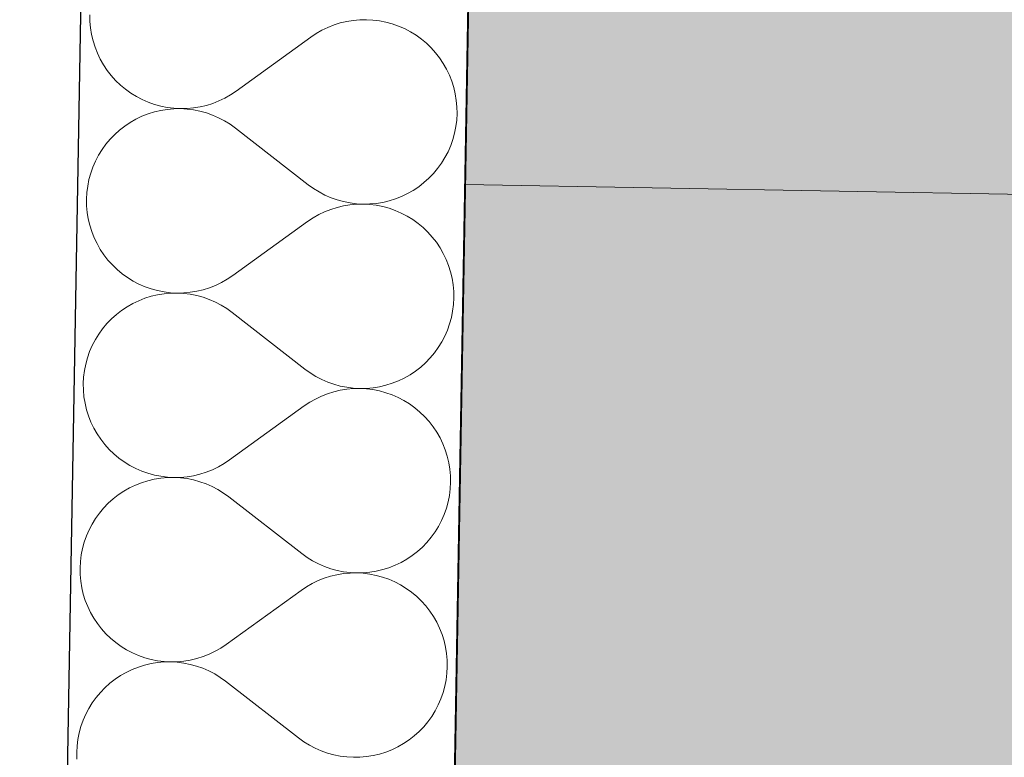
# Model space of a CAD drawing. Header units: millimetres. Extents: x -28017 to 3863, y -4271 to 20239.
# Tile 27 of 105: x -20544 to -20137, y 7027 to 7332. Entities that reach past the tile are written whole.
import ezdxf

# ---------------------------------------------------------------- set-up
doc = ezdxf.new("R2010")
doc.units = ezdxf.units.MM
doc.header["$MEASUREMENT"] = 0
doc.linetypes.add('Wipeout_Contour', pattern=[1000, 0, -1000])
for name, color, linetype in [('5._POHLED ZÁPADNÍ_2_2D prvky - obecné', 7, 'Continuous'), ('5._POHLED ZÁPADNÍ_2_Konstrukce - nenosné', 7, 'Continuous'), ('5._POHLED ZÁPADNÍ_2_Konstrukce - nosné', 7, 'Continuous'), ('5._POHLED ZÁPADNÍ_2_Nové_Konstrukce - nosné', 7, 'Continuous'), ('5._POHLED ZÁPADNÍ_2_Nové_Výplně – Řezové', 7, 'Continuous'), ('5._POHLED ZÁPADNÍ_2_Výplně – Řezové', 7, 'Continuous')]:
    doc.layers.add(name, color=color, linetype=linetype)

# ---------------------------------------------------------------- blocks, each defined once
blk = doc.blocks.new('*X28', base_point=(-28336.19, -5790.34))
at = {"layer": '5._POHLED ZÁPADNÍ_2_Nové_Výplně – Řezové', "color": 21, "linetype": 'Continuous', "lineweight": 20, "true_color": 0xffaaaa}
for p, q in [((-20514.78, 7333.75), (-20514.73, 7331.03)), ((-20400.54, 7331.74), (-20403.26, 7331.69)), ((-20397.82, 7331.6), (-20400.54, 7331.74)), ((-20514.73, 7331.03), (-20514.49, 7328.32)), ((-20514.49, 7328.32), (-20514.05, 7325.64)), ((-20416.43, 7328.56), (-20418.88, 7327.39)), ((-20413.9, 7329.56), (-20416.43, 7328.56)), ((-20411.3, 7330.38), (-20413.9, 7329.56)), ((-20408.65, 7331), (-20411.3, 7330.38)), ((-20405.97, 7331.44), (-20408.65, 7331)), ((-20403.26, 7331.69), (-20405.97, 7331.44)), ((-20395.12, 7331.26), (-20397.82, 7331.6)), ((-20392.45, 7330.73), (-20395.12, 7331.26)), ((-20389.83, 7330.01), (-20392.45, 7330.73)), ((-20387.26, 7329.11), (-20389.83, 7330.01)), ((-20384.77, 7328.03), (-20387.26, 7329.11)), ((-20382.36, 7326.77), (-20384.77, 7328.03)), ((-20514.05, 7325.64), (-20513.43, 7322.99)), ((-20454.38, 7302.21), (-20423.5, 7324.52)), ((-20421.24, 7326.04), (-20423.5, 7324.52)), ((-20418.88, 7327.39), (-20421.24, 7326.04)), ((-20380.04, 7325.34), (-20382.36, 7326.77)), ((-20377.83, 7323.75), (-20380.04, 7325.34)), ((-20375.74, 7322), (-20377.83, 7323.75)), ((-20513.43, 7322.99), (-20512.61, 7320.39)), ((-20512.61, 7320.39), (-20511.62, 7317.86)), ((-20373.79, 7320.12), (-20375.74, 7322)), ((-20371.97, 7318.09), (-20373.79, 7320.12)), ((-20511.62, 7317.86), (-20510.44, 7315.41)), ((-20370.3, 7315.95), (-20371.97, 7318.09)), ((-20368.78, 7313.68), (-20370.3, 7315.95)), ((-20510.44, 7315.41), (-20509.09, 7313.04)), ((-20509.09, 7313.04), (-20507.58, 7310.78)), ((-20367.44, 7311.32), (-20368.78, 7313.68)), ((-20507.58, 7310.78), (-20505.91, 7308.63)), ((-20505.91, 7308.63), (-20504.09, 7306.61)), ((-20366.26, 7308.87), (-20367.44, 7311.32)), ((-20365.26, 7306.34), (-20366.26, 7308.87)), ((-20504.09, 7306.61), (-20502.13, 7304.72)), ((-20502.13, 7304.72), (-20500.04, 7302.98)), ((-20364.45, 7303.74), (-20365.26, 7306.34)), ((-20363.82, 7301.09), (-20364.45, 7303.74)), ((-20500.04, 7302.98), (-20497.84, 7301.39)), ((-20497.84, 7301.39), (-20495.52, 7299.96)), ((-20495.52, 7299.96), (-20493.11, 7298.7)), ((-20461.45, 7298.17), (-20459, 7299.34)), ((-20459, 7299.34), (-20456.64, 7300.69)), ((-20456.64, 7300.69), (-20454.38, 7302.21)), ((-20363.39, 7298.41), (-20363.82, 7301.09)), ((-20493.11, 7298.7), (-20490.61, 7297.62)), ((-20490.61, 7297.62), (-20488.05, 7296.72)), ((-20488.05, 7296.72), (-20485.42, 7296)), ((-20485.42, 7296), (-20482.76, 7295.47)), ((-20482.76, 7295.47), (-20480.06, 7295.13)), ((-20480.06, 7295.13), (-20477.34, 7294.99)), ((-20474.62, 7295.04), (-20471.91, 7295.29)), ((-20471.91, 7295.29), (-20469.22, 7295.72)), ((-20469.22, 7295.72), (-20466.58, 7296.35)), ((-20466.58, 7296.35), (-20463.98, 7297.17)), ((-20463.98, 7297.17), (-20461.45, 7298.17)), ((-20363.15, 7295.7), (-20363.39, 7298.41)), ((-20363.1, 7292.98), (-20363.15, 7295.7)), ((-20493.23, 7291.83), (-20495.69, 7290.66)), ((-20490.7, 7292.83), (-20493.23, 7291.83)), ((-20488.1, 7293.64), (-20490.7, 7292.83)), ((-20485.45, 7294.27), (-20488.1, 7293.64)), ((-20482.77, 7294.7), (-20485.45, 7294.27)), ((-20480.06, 7294.94), (-20482.77, 7294.7)), ((-20477.34, 7294.99), (-20480.06, 7294.94)), ((-20477.34, 7294.99), (-20474.62, 7295.04)), ((-20474.62, 7294.84), (-20477.34, 7294.99)), ((-20471.92, 7294.5), (-20474.62, 7294.84)), ((-20469.26, 7293.97), (-20471.92, 7294.5)), ((-20466.63, 7293.25), (-20469.26, 7293.97)), ((-20464.07, 7292.34), (-20466.63, 7293.25)), ((-20461.57, 7291.26), (-20464.07, 7292.34)), ((-20459.16, 7289.99), (-20461.57, 7291.26)), ((-20363.24, 7290.26), (-20363.1, 7292.98)), ((-20500.31, 7287.8), (-20502.46, 7286.13)), ((-20498.05, 7289.31), (-20500.31, 7287.8)), ((-20495.69, 7290.66), (-20498.05, 7289.31)), ((-20456.85, 7288.56), (-20459.16, 7289.99)), ((-20454.64, 7286.97), (-20456.85, 7288.56)), ((-20364.11, 7284.89), (-20363.58, 7287.56)), ((-20363.58, 7287.56), (-20363.24, 7290.26)), ((-20504.48, 7284.32), (-20506.37, 7282.36)), ((-20502.46, 7286.13), (-20504.48, 7284.32)), ((-20454.64, 7286.97), (-20424.58, 7263.58)), ((-20364.83, 7282.27), (-20364.11, 7284.89)), ((-20508.12, 7280.27), (-20509.71, 7278.07)), ((-20506.37, 7282.36), (-20508.12, 7280.27)), ((-20366.82, 7277.21), (-20365.73, 7279.7)), ((-20365.73, 7279.7), (-20364.83, 7282.27)), ((-20511.14, 7275.75), (-20512.4, 7273.34)), ((-20509.71, 7278.07), (-20511.14, 7275.75)), ((-20369.51, 7272.48), (-20368.08, 7274.8)), ((-20368.08, 7274.8), (-20366.82, 7277.21)), ((-20513.49, 7270.85), (-20514.39, 7268.28)), ((-20512.4, 7273.34), (-20513.49, 7270.85)), ((-20371.1, 7270.28), (-20369.51, 7272.48)), ((-20514.39, 7268.28), (-20515.11, 7265.66)), ((-20374.73, 7266.23), (-20372.85, 7268.19)), ((-20372.85, 7268.19), (-20371.1, 7270.28)), ((-20515.64, 7262.99), (-20515.98, 7260.29)), ((-20515.11, 7265.66), (-20515.64, 7262.99)), ((-20424.58, 7263.58), (-20422.37, 7261.99)), ((-20381.17, 7261.24), (-20378.91, 7262.75)), ((-20378.91, 7262.75), (-20376.76, 7264.42)), ((-20376.76, 7264.42), (-20374.73, 7266.23)), ((-20515.98, 7260.29), (-20516.12, 7257.57)), ((-20422.37, 7261.99), (-20420.06, 7260.56)), ((-20420.06, 7260.56), (-20417.65, 7259.29)), ((-20417.65, 7259.29), (-20415.15, 7258.21)), ((-20388.52, 7257.72), (-20385.99, 7258.72)), ((-20385.99, 7258.72), (-20383.53, 7259.89)), ((-20383.53, 7259.89), (-20381.17, 7261.24)), ((-20516.12, 7257.57), (-20516.07, 7254.85)), ((-20516.07, 7254.85), (-20515.83, 7252.14)), ((-20415.15, 7258.21), (-20412.59, 7257.3)), ((-20409.99, 7254.83), (-20412.64, 7254.2)), ((-20412.59, 7257.3), (-20409.96, 7256.58)), ((-20407.31, 7255.26), (-20409.99, 7254.83)), ((-20409.96, 7256.58), (-20407.3, 7256.05)), ((-20404.6, 7255.51), (-20407.31, 7255.26)), ((-20407.3, 7256.05), (-20404.6, 7255.71)), ((-20404.6, 7255.71), (-20401.88, 7255.56)), ((-20401.88, 7255.56), (-20404.6, 7255.51)), ((-20401.88, 7255.56), (-20399.16, 7255.61)), ((-20399.16, 7255.42), (-20401.88, 7255.56)), ((-20399.16, 7255.61), (-20396.45, 7255.85)), ((-20396.46, 7255.08), (-20399.16, 7255.42)), ((-20393.8, 7254.55), (-20396.46, 7255.08)), ((-20396.45, 7255.85), (-20393.76, 7256.28)), ((-20391.17, 7253.83), (-20393.8, 7254.55)), ((-20393.76, 7256.28), (-20391.12, 7256.91)), ((-20391.12, 7256.91), (-20388.52, 7257.72)), ((-20515.83, 7252.14), (-20515.4, 7249.46)), ((-20420.22, 7251.21), (-20422.58, 7249.86)), ((-20417.77, 7252.38), (-20420.22, 7251.21)), ((-20415.24, 7253.38), (-20417.77, 7252.38)), ((-20412.64, 7254.2), (-20415.24, 7253.38)), ((-20388.6, 7252.93), (-20391.17, 7253.83)), ((-20386.11, 7251.85), (-20388.6, 7252.93)), ((-20383.7, 7250.59), (-20386.11, 7251.85)), ((-20381.38, 7249.16), (-20383.7, 7250.59)), ((-20515.4, 7249.46), (-20514.77, 7246.81)), ((-20514.77, 7246.81), (-20513.95, 7244.21)), ((-20455.72, 7226.03), (-20424.84, 7248.34)), ((-20422.58, 7249.86), (-20424.84, 7248.34)), ((-20379.17, 7247.57), (-20381.38, 7249.16)), ((-20377.09, 7245.83), (-20379.17, 7247.57)), ((-20513.95, 7244.21), (-20512.96, 7241.68)), ((-20375.13, 7243.94), (-20377.09, 7245.83)), ((-20373.31, 7241.92), (-20375.13, 7243.94)), ((-20512.96, 7241.68), (-20511.78, 7239.23)), ((-20511.78, 7239.23), (-20510.44, 7236.87)), ((-20371.64, 7239.77), (-20373.31, 7241.92)), ((-20370.13, 7237.51), (-20371.64, 7239.77)), ((-20510.44, 7236.87), (-20508.92, 7234.6)), ((-20508.92, 7234.6), (-20507.25, 7232.46)), ((-20368.78, 7235.14), (-20370.13, 7237.51)), ((-20367.6, 7232.69), (-20368.78, 7235.14)), ((-20507.25, 7232.46), (-20505.43, 7230.43)), ((-20505.43, 7230.43), (-20503.47, 7228.55)), ((-20366.61, 7230.16), (-20367.6, 7232.69)), ((-20365.79, 7227.56), (-20366.61, 7230.16)), ((-20503.47, 7228.55), (-20501.39, 7226.8)), ((-20501.39, 7226.8), (-20499.18, 7225.21)), ((-20457.98, 7224.51), (-20455.72, 7226.03)), ((-20365.17, 7224.91), (-20365.79, 7227.56)), ((-20499.18, 7225.21), (-20496.86, 7223.78)), ((-20496.86, 7223.78), (-20494.45, 7222.52)), ((-20494.45, 7222.52), (-20491.96, 7221.44)), ((-20465.32, 7220.99), (-20462.79, 7221.99)), ((-20462.79, 7221.99), (-20460.34, 7223.16)), ((-20460.34, 7223.16), (-20457.98, 7224.51)), ((-20364.73, 7222.23), (-20365.17, 7224.91)), ((-20364.49, 7219.52), (-20364.73, 7222.23)), ((-20491.96, 7221.44), (-20489.39, 7220.54)), ((-20486.8, 7218.09), (-20489.44, 7217.46)), ((-20489.39, 7220.54), (-20486.77, 7219.82)), ((-20484.11, 7218.52), (-20486.8, 7218.09)), ((-20486.77, 7219.82), (-20484.1, 7219.29)), ((-20481.4, 7218.76), (-20484.11, 7218.52)), ((-20484.1, 7219.29), (-20481.4, 7218.95)), ((-20481.4, 7218.95), (-20478.68, 7218.81)), ((-20478.68, 7218.81), (-20481.4, 7218.76)), ((-20478.68, 7218.81), (-20475.96, 7218.86)), ((-20475.96, 7218.66), (-20478.68, 7218.81)), ((-20475.96, 7218.86), (-20473.25, 7219.11)), ((-20473.27, 7218.32), (-20475.96, 7218.66)), ((-20470.6, 7217.79), (-20473.27, 7218.32)), ((-20473.25, 7219.11), (-20470.57, 7219.54)), ((-20470.57, 7219.54), (-20467.92, 7220.17)), ((-20467.92, 7220.17), (-20465.32, 7220.99)), ((-20364.44, 7216.8), (-20364.49, 7219.52)), ((-20497.03, 7214.48), (-20499.39, 7213.14)), ((-20494.57, 7215.66), (-20497.03, 7214.48)), ((-20492.04, 7216.65), (-20494.57, 7215.66)), ((-20489.44, 7217.46), (-20492.04, 7216.65)), ((-20467.97, 7217.07), (-20470.6, 7217.79)), ((-20465.41, 7216.16), (-20467.97, 7217.07)), ((-20462.91, 7215.08), (-20465.41, 7216.16)), ((-20460.51, 7213.82), (-20462.91, 7215.08)), ((-20458.19, 7212.38), (-20460.51, 7213.82)), ((-20364.92, 7211.38), (-20364.58, 7214.08)), ((-20364.58, 7214.08), (-20364.44, 7216.8)), ((-20503.8, 7209.96), (-20505.83, 7208.14)), ((-20501.65, 7211.62), (-20503.8, 7209.96)), ((-20499.39, 7213.14), (-20501.65, 7211.62)), ((-20455.99, 7210.79), (-20458.19, 7212.38)), ((-20455.99, 7210.79), (-20425.92, 7187.4)), ((-20365.45, 7208.72), (-20364.92, 7211.38)), ((-20507.72, 7206.18), (-20509.46, 7204.09)), ((-20505.83, 7208.14), (-20507.72, 7206.18)), ((-20367.08, 7203.53), (-20366.17, 7206.09)), ((-20366.17, 7206.09), (-20365.45, 7208.72)), ((-20511.05, 7201.89), (-20512.48, 7199.57)), ((-20509.46, 7204.09), (-20511.05, 7201.89)), ((-20368.16, 7201.03), (-20367.08, 7203.53)), ((-20512.48, 7199.57), (-20513.74, 7197.16)), ((-20370.85, 7196.31), (-20369.42, 7198.62)), ((-20369.42, 7198.62), (-20368.16, 7201.03)), ((-20514.83, 7194.67), (-20515.73, 7192.1)), ((-20513.74, 7197.16), (-20514.83, 7194.67)), ((-20374.19, 7192.01), (-20372.44, 7194.1)), ((-20372.44, 7194.1), (-20370.85, 7196.31)), ((-20516.45, 7189.48), (-20516.98, 7186.81)), ((-20515.73, 7192.1), (-20516.45, 7189.48)), ((-20378.1, 7188.24), (-20376.08, 7190.05)), ((-20376.08, 7190.05), (-20374.19, 7192.01)), ((-20516.98, 7186.81), (-20517.32, 7184.11)), ((-20425.92, 7187.4), (-20423.71, 7185.81)), ((-20423.71, 7185.81), (-20421.4, 7184.38)), ((-20382.51, 7185.06), (-20380.25, 7186.57)), ((-20380.25, 7186.57), (-20378.1, 7188.24)), ((-20517.32, 7184.11), (-20517.47, 7181.39)), ((-20517.47, 7181.39), (-20517.42, 7178.67)), ((-20421.4, 7184.38), (-20418.99, 7183.12)), ((-20418.99, 7183.12), (-20416.49, 7182.03)), ((-20416.49, 7182.03), (-20413.93, 7181.12)), ((-20392.46, 7180.73), (-20389.86, 7181.54)), ((-20389.86, 7181.54), (-20387.33, 7182.54)), ((-20387.33, 7182.54), (-20384.88, 7183.71)), ((-20384.88, 7183.71), (-20382.51, 7185.06)), ((-20517.42, 7178.67), (-20517.17, 7175.96)), ((-20416.58, 7177.2), (-20419.11, 7176.21)), ((-20413.98, 7178.02), (-20416.58, 7177.2)), ((-20411.34, 7178.65), (-20413.98, 7178.02)), ((-20413.93, 7181.12), (-20411.31, 7180.4)), ((-20408.65, 7179.09), (-20411.34, 7178.65)), ((-20411.31, 7180.4), (-20408.64, 7179.87)), ((-20405.94, 7179.33), (-20408.65, 7179.09)), ((-20408.64, 7179.87), (-20405.94, 7179.53)), ((-20405.94, 7179.53), (-20403.22, 7179.38)), ((-20403.22, 7179.38), (-20405.94, 7179.33)), ((-20403.22, 7179.38), (-20400.5, 7179.43)), ((-20400.5, 7179.24), (-20403.22, 7179.38)), ((-20400.5, 7179.43), (-20397.79, 7179.67)), ((-20397.81, 7178.9), (-20400.5, 7179.24)), ((-20395.14, 7178.37), (-20397.81, 7178.9)), ((-20397.79, 7179.67), (-20395.11, 7180.1)), ((-20392.51, 7177.66), (-20395.14, 7178.37)), ((-20395.11, 7180.1), (-20392.46, 7180.73)), ((-20389.95, 7176.75), (-20392.51, 7177.66)), ((-20517.17, 7175.96), (-20516.74, 7173.28)), ((-20516.74, 7173.28), (-20516.11, 7170.63)), ((-20423.92, 7173.68), (-20426.19, 7172.17)), ((-20421.56, 7175.03), (-20423.92, 7173.68)), ((-20419.11, 7176.21), (-20421.56, 7175.03)), ((-20387.45, 7175.67), (-20389.95, 7176.75)), ((-20385.04, 7174.41), (-20387.45, 7175.67)), ((-20382.72, 7172.98), (-20385.04, 7174.41)), ((-20516.11, 7170.63), (-20515.3, 7168.03)), ((-20457.06, 7149.85), (-20426.19, 7172.17)), ((-20380.52, 7171.39), (-20382.72, 7172.98)), ((-20378.43, 7169.65), (-20380.52, 7171.39)), ((-20376.47, 7167.76), (-20378.43, 7169.65)), ((-20515.3, 7168.03), (-20514.3, 7165.5)), ((-20514.3, 7165.5), (-20513.12, 7163.05)), ((-20374.65, 7165.74), (-20376.47, 7167.76)), ((-20372.98, 7163.59), (-20374.65, 7165.74)), ((-20513.12, 7163.05), (-20511.78, 7160.69)), ((-20371.47, 7161.33), (-20372.98, 7163.59)), ((-20370.12, 7158.96), (-20371.47, 7161.33)), ((-20511.78, 7160.69), (-20510.26, 7158.43)), ((-20510.26, 7158.43), (-20508.59, 7156.28)), ((-20368.94, 7156.51), (-20370.12, 7158.96)), ((-20508.59, 7156.28), (-20506.77, 7154.25)), ((-20506.77, 7154.25), (-20504.82, 7152.37)), ((-20367.95, 7153.98), (-20368.94, 7156.51)), ((-20367.13, 7151.38), (-20367.95, 7153.98)), ((-20504.82, 7152.37), (-20502.73, 7150.62)), ((-20502.73, 7150.62), (-20500.52, 7149.03)), ((-20500.52, 7149.03), (-20498.2, 7147.61)), ((-20459.32, 7148.33), (-20457.06, 7149.85)), ((-20366.51, 7148.74), (-20367.13, 7151.38)), ((-20498.2, 7147.61), (-20495.79, 7146.35)), ((-20495.79, 7146.35), (-20493.3, 7145.26)), ((-20493.3, 7145.26), (-20490.73, 7144.36)), ((-20469.26, 7143.99), (-20466.67, 7144.81)), ((-20466.67, 7144.81), (-20464.13, 7145.81)), ((-20464.13, 7145.81), (-20461.68, 7146.99)), ((-20461.68, 7146.99), (-20459.32, 7148.33)), ((-20366.07, 7146.05), (-20366.51, 7148.74)), ((-20365.83, 7143.34), (-20366.07, 7146.05)), ((-20490.79, 7141.28), (-20493.38, 7140.47)), ((-20488.14, 7141.91), (-20490.79, 7141.28)), ((-20490.73, 7144.36), (-20488.11, 7143.64)), ((-20485.45, 7142.34), (-20488.14, 7141.91)), ((-20488.11, 7143.64), (-20485.44, 7143.11)), ((-20482.74, 7142.59), (-20485.45, 7142.34)), ((-20485.44, 7143.11), (-20482.74, 7142.78)), ((-20482.74, 7142.78), (-20480.02, 7142.63)), ((-20480.02, 7142.63), (-20482.74, 7142.59)), ((-20480.02, 7142.63), (-20477.3, 7142.68)), ((-20477.31, 7142.49), (-20480.02, 7142.63)), ((-20474.61, 7142.15), (-20477.31, 7142.49)), ((-20477.3, 7142.68), (-20474.59, 7142.93)), ((-20471.94, 7141.61), (-20474.61, 7142.15)), ((-20474.59, 7142.93), (-20471.91, 7143.37)), ((-20469.32, 7140.89), (-20471.94, 7141.61)), ((-20471.91, 7143.37), (-20469.26, 7143.99)), ((-20466.75, 7139.99), (-20469.32, 7140.89)), ((-20365.92, 7137.9), (-20365.78, 7140.62)), ((-20365.78, 7140.62), (-20365.83, 7143.34)), ((-20500.73, 7136.96), (-20502.99, 7135.45)), ((-20498.37, 7138.3), (-20500.73, 7136.96)), ((-20495.91, 7139.48), (-20498.37, 7138.3)), ((-20493.38, 7140.47), (-20495.91, 7139.48)), ((-20464.26, 7138.9), (-20466.75, 7139.99)), ((-20461.85, 7137.64), (-20464.26, 7138.9)), ((-20459.53, 7136.21), (-20461.85, 7137.64)), ((-20366.26, 7135.2), (-20365.92, 7137.9)), ((-20505.14, 7133.78), (-20507.17, 7131.96)), ((-20502.99, 7135.45), (-20505.14, 7133.78)), ((-20457.33, 7134.61), (-20459.53, 7136.21)), ((-20457.33, 7134.61), (-20427.26, 7111.22)), ((-20367.51, 7129.91), (-20366.79, 7132.54)), ((-20366.79, 7132.54), (-20366.26, 7135.2)), ((-20509.06, 7130), (-20510.8, 7127.91)), ((-20507.17, 7131.96), (-20509.06, 7130)), ((-20368.42, 7127.35), (-20367.51, 7129.91)), ((-20512.39, 7125.71), (-20513.82, 7123.39)), ((-20510.8, 7127.91), (-20512.39, 7125.71)), ((-20370.76, 7122.44), (-20369.5, 7124.85)), ((-20369.5, 7124.85), (-20368.42, 7127.35)), ((-20515.08, 7120.98), (-20516.17, 7118.49)), ((-20513.82, 7123.39), (-20515.08, 7120.98)), ((-20372.19, 7120.13), (-20370.76, 7122.44)), ((-20516.17, 7118.49), (-20517.07, 7115.92)), ((-20375.53, 7115.83), (-20373.78, 7117.92)), ((-20373.78, 7117.92), (-20372.19, 7120.13)), ((-20517.79, 7113.3), (-20518.32, 7110.63)), ((-20517.07, 7115.92), (-20517.79, 7113.3)), ((-20379.44, 7112.06), (-20377.42, 7113.88)), ((-20377.42, 7113.88), (-20375.53, 7115.83)), ((-20518.32, 7110.63), (-20518.66, 7107.93)), ((-20427.26, 7111.22), (-20425.05, 7109.63)), ((-20425.05, 7109.63), (-20422.74, 7108.2)), ((-20422.74, 7108.2), (-20420.33, 7106.94)), ((-20386.22, 7107.53), (-20383.85, 7108.88)), ((-20383.85, 7108.88), (-20381.59, 7110.39)), ((-20381.59, 7110.39), (-20379.44, 7112.06)), ((-20518.66, 7107.93), (-20518.81, 7105.21)), ((-20518.81, 7105.21), (-20518.76, 7102.49)), ((-20420.33, 7106.94), (-20417.84, 7105.85)), ((-20417.84, 7105.85), (-20415.27, 7104.94)), ((-20415.27, 7104.94), (-20412.65, 7104.22)), ((-20412.65, 7104.22), (-20409.98, 7103.69)), ((-20396.45, 7103.93), (-20393.8, 7104.55)), ((-20393.8, 7104.55), (-20391.2, 7105.36)), ((-20391.2, 7105.36), (-20388.67, 7106.36)), ((-20388.67, 7106.36), (-20386.22, 7107.53)), ((-20518.76, 7102.49), (-20518.51, 7099.78)), ((-20420.45, 7100.03), (-20422.9, 7098.85)), ((-20417.92, 7101.03), (-20420.45, 7100.03)), ((-20415.32, 7101.84), (-20417.92, 7101.03)), ((-20412.68, 7102.47), (-20415.32, 7101.84)), ((-20409.99, 7102.91), (-20412.68, 7102.47)), ((-20407.28, 7103.15), (-20409.99, 7102.91)), ((-20409.98, 7103.69), (-20407.28, 7103.35)), ((-20407.28, 7103.35), (-20404.56, 7103.2)), ((-20404.56, 7103.2), (-20407.28, 7103.15)), ((-20404.56, 7103.2), (-20401.84, 7103.25)), ((-20401.85, 7103.06), (-20404.56, 7103.2)), ((-20399.15, 7102.72), (-20401.85, 7103.06)), ((-20401.84, 7103.25), (-20399.13, 7103.49)), ((-20396.48, 7102.19), (-20399.15, 7102.72)), ((-20399.13, 7103.49), (-20396.45, 7103.93)), ((-20393.85, 7101.48), (-20396.48, 7102.19)), ((-20391.29, 7100.57), (-20393.85, 7101.48)), ((-20388.79, 7099.49), (-20391.29, 7100.57)), ((-20518.51, 7099.78), (-20518.08, 7097.1)), ((-20518.08, 7097.1), (-20517.45, 7094.45)), ((-20458.4, 7073.67), (-20427.53, 7095.99)), ((-20425.27, 7097.5), (-20427.53, 7095.99)), ((-20422.9, 7098.85), (-20425.27, 7097.5)), ((-20386.38, 7098.23), (-20388.79, 7099.49)), ((-20384.07, 7096.8), (-20386.38, 7098.23)), ((-20381.86, 7095.21), (-20384.07, 7096.8)), ((-20517.45, 7094.45), (-20516.64, 7091.86)), ((-20516.64, 7091.86), (-20515.64, 7089.32)), ((-20379.77, 7093.47), (-20381.86, 7095.21)), ((-20377.81, 7091.58), (-20379.77, 7093.47)), ((-20515.64, 7089.32), (-20514.47, 7086.87)), ((-20375.99, 7089.56), (-20377.81, 7091.58)), ((-20374.32, 7087.41), (-20375.99, 7089.56)), ((-20514.47, 7086.87), (-20513.12, 7084.51)), ((-20513.12, 7084.51), (-20511.61, 7082.25)), ((-20372.81, 7085.15), (-20374.32, 7087.41)), ((-20371.46, 7082.79), (-20372.81, 7085.15)), ((-20511.61, 7082.25), (-20509.94, 7080.1)), ((-20509.94, 7080.1), (-20508.12, 7078.08)), ((-20370.29, 7080.33), (-20371.46, 7082.79)), ((-20369.29, 7077.8), (-20370.29, 7080.33)), ((-20508.12, 7078.08), (-20506.16, 7076.19)), ((-20506.16, 7076.19), (-20504.07, 7074.44)), ((-20368.48, 7075.2), (-20369.29, 7077.8)), ((-20504.07, 7074.44), (-20501.86, 7072.85)), ((-20501.86, 7072.85), (-20499.55, 7071.43)), ((-20463.02, 7070.81), (-20460.66, 7072.16)), ((-20460.66, 7072.16), (-20458.4, 7073.67)), ((-20367.85, 7072.56), (-20368.48, 7075.2)), ((-20367.41, 7069.87), (-20367.85, 7072.56)), ((-20499.55, 7071.43), (-20497.13, 7070.17)), ((-20497.13, 7070.17), (-20494.64, 7069.08)), ((-20494.64, 7069.08), (-20492.07, 7068.18)), ((-20492.07, 7068.18), (-20489.45, 7067.46)), ((-20489.45, 7067.46), (-20486.78, 7066.93)), ((-20473.25, 7067.19), (-20470.6, 7067.82)), ((-20470.6, 7067.82), (-20468.01, 7068.63)), ((-20468.01, 7068.63), (-20465.48, 7069.63)), ((-20465.48, 7069.63), (-20463.02, 7070.81)), ((-20367.17, 7067.16), (-20367.41, 7069.87)), ((-20494.72, 7064.29), (-20497.26, 7063.3)), ((-20492.13, 7065.11), (-20494.72, 7064.29)), ((-20489.48, 7065.73), (-20492.13, 7065.11)), ((-20486.79, 7066.16), (-20489.48, 7065.73)), ((-20484.08, 7066.41), (-20486.79, 7066.16)), ((-20486.78, 7066.93), (-20484.08, 7066.6)), ((-20484.08, 7066.6), (-20481.36, 7066.45)), ((-20481.36, 7066.45), (-20484.08, 7066.41)), ((-20481.36, 7066.45), (-20478.64, 7066.5)), ((-20478.65, 7066.31), (-20481.36, 7066.45)), ((-20475.95, 7065.97), (-20478.65, 7066.31)), ((-20478.64, 7066.5), (-20475.93, 7066.75)), ((-20473.28, 7065.43), (-20475.95, 7065.97)), ((-20475.93, 7066.75), (-20473.25, 7067.19)), ((-20470.66, 7064.71), (-20473.28, 7065.43)), ((-20468.09, 7063.81), (-20470.66, 7064.71)), ((-20465.6, 7062.72), (-20468.09, 7063.81)), ((-20367.27, 7061.73), (-20367.12, 7064.44)), ((-20367.12, 7064.44), (-20367.17, 7067.16)), ((-20502.07, 7060.78), (-20504.34, 7059.27)), ((-20499.71, 7062.12), (-20502.07, 7060.78)), ((-20497.26, 7063.3), (-20499.71, 7062.12)), ((-20463.19, 7061.46), (-20465.6, 7062.72)), ((-20460.87, 7060.03), (-20463.19, 7061.46)), ((-20458.67, 7058.43), (-20460.87, 7060.03)), ((-20367.6, 7059.03), (-20367.27, 7061.73)), ((-20508.51, 7055.78), (-20510.4, 7053.82)), ((-20506.48, 7057.6), (-20508.51, 7055.78)), ((-20504.34, 7059.27), (-20506.48, 7057.6)), ((-20458.67, 7058.43), (-20428.6, 7035.04)), ((-20368.85, 7053.73), (-20368.13, 7056.36)), ((-20368.13, 7056.36), (-20367.6, 7059.03)), ((-20512.14, 7051.74), (-20513.73, 7049.53)), ((-20510.4, 7053.82), (-20512.14, 7051.74)), ((-20370.84, 7048.67), (-20369.76, 7051.17)), ((-20369.76, 7051.17), (-20368.85, 7053.73)), ((-20515.16, 7047.21), (-20516.42, 7044.8)), ((-20513.73, 7049.53), (-20515.16, 7047.21)), ((-20372.1, 7046.26), (-20370.84, 7048.67)), ((-20516.42, 7044.8), (-20517.51, 7042.31)), ((-20375.13, 7041.74), (-20373.53, 7043.95)), ((-20373.53, 7043.95), (-20372.1, 7046.26)), ((-20518.41, 7039.74), (-20519.13, 7037.12)), ((-20517.51, 7042.31), (-20518.41, 7039.74)), ((-20378.76, 7037.7), (-20376.87, 7039.65)), ((-20376.87, 7039.65), (-20375.13, 7041.74)), ((-20519.13, 7037.12), (-20519.66, 7034.45)), ((-20428.6, 7035.04), (-20426.39, 7033.45)), ((-20382.93, 7034.21), (-20380.78, 7035.88)), ((-20380.78, 7035.88), (-20378.76, 7037.7)), ((-20520, 7031.75), (-20520.15, 7029.04)), ((-20519.66, 7034.45), (-20520, 7031.75)), ((-20426.39, 7033.45), (-20424.08, 7032.02)), ((-20424.08, 7032.02), (-20421.67, 7030.76)), ((-20390.01, 7030.18), (-20387.56, 7031.35)), ((-20387.56, 7031.35), (-20385.19, 7032.7)), ((-20385.19, 7032.7), (-20382.93, 7034.21)), ((-20520.15, 7029.04), (-20520.1, 7026.32)), ((-20421.67, 7030.76), (-20419.18, 7029.67)), ((-20419.18, 7029.67), (-20416.61, 7028.76)), ((-20416.61, 7028.76), (-20413.99, 7028.04)), ((-20413.99, 7028.04), (-20411.32, 7027.51)), ((-20411.32, 7027.51), (-20408.62, 7027.17)), ((-20408.62, 7027.17), (-20405.9, 7027.02)), ((-20405.9, 7027.02), (-20403.18, 7027.07)), ((-20403.18, 7027.07), (-20400.47, 7027.31)), ((-20400.47, 7027.31), (-20397.79, 7027.75)), ((-20397.79, 7027.75), (-20395.14, 7028.37)), ((-20395.14, 7028.37), (-20392.54, 7029.18)), ((-20392.54, 7029.18), (-20390.01, 7030.18))]:
    blk.add_line(p, q, dxfattribs=at)

msp = doc.modelspace()

# ---------------------------------------------------------------- hatches: boundary and pattern name
at = {"layer": '5._POHLED ZÁPADNÍ_2_Výplně – Řezové', "linetype": 'Continuous', "lineweight": 13}
msp.add_hatch(color=254, dxfattribs=at).paths.add_polyline_path([(-20382.34, 5983.82), (-20007.4, 5977.22), (-19980.48, 7505.7), (-20355.42, 7512.3)])

# ---------------------------------------------------------------- linework, layer by layer
at = {"layer": '5._POHLED ZÁPADNÍ_2_2D prvky - obecné', "color": 8, "linetype": 'Continuous', "lineweight": 13}
msp.add_line((-19984.86, 7257.02), (-20359.8, 7263.62), dxfattribs=at)
at = {"layer": '5._POHLED ZÁPADNÍ_2_Konstrukce - nosné', "color": 7, "linetype": 'Continuous', "lineweight": 50, "flags": 128}
msp.add_lwpolyline([(-20355.42, 7512.3), (-20382.34, 5983.82)], dxfattribs=at)

# ---------------------------------------------------------------- next in the draw order: wipeouts: each hides what was drawn before it
at = {"color": 254, "linetype": 'Wipeout_Contour', "lineweight": 0, "ltscale": 129213.79323}
msp.add_wipeout([(-20543.72, 5906.77), (-20393.74, 5904.13), (-20383.74, 5903.96), (-20353.1, 7644.45), (-20363.1, 7644.63), (-20513.07, 7647.27)], dxfattribs=at).dxf.layer = '5._POHLED ZÁPADNÍ_2_Nové_Výplně – Řezové'

# ---------------------------------------------------------------- next in the draw order: linework, layer by layer
at = {"layer": '5._POHLED ZÁPADNÍ_2_Nové_Konstrukce - nosné', "color": 1, "linetype": 'Continuous', "lineweight": 25, "flags": 128}
for points in [[(-20513.07, 7647.27), (-20543.72, 5906.77)], [(-20383.74, 5903.96), (-20353.1, 7644.45)]]:
    msp.add_lwpolyline(points, dxfattribs=at)

# ---------------------------------------------------------------- next in the draw order: block references
at = {"layer": '5._POHLED ZÁPADNÍ_2_Konstrukce - nenosné', "color": 9, "linetype": 'Continuous', "lineweight": 13}
msp.add_blockref('*X28', (-28336.19, -5790.34), dxfattribs=at)

doc.saveas('drawing.dxf')
